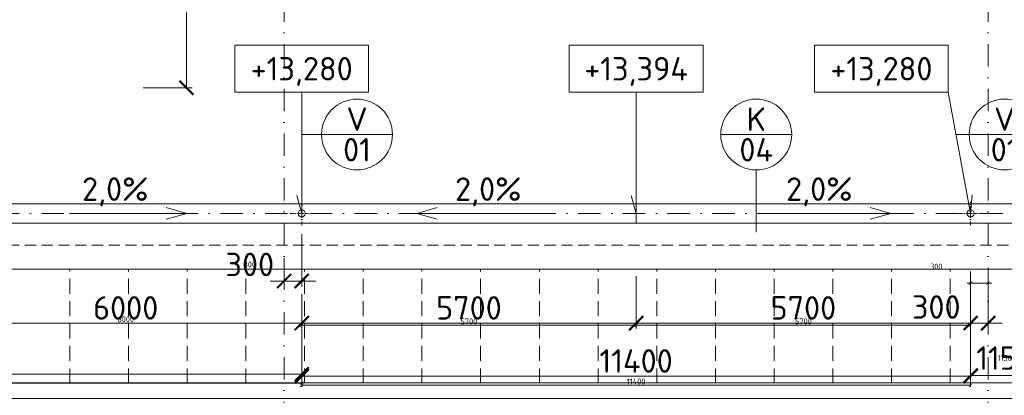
# Model space of a CAD drawing. Header units: millimetres. Extents: x -1695604 to 5289369, y -1488057 to 2187451.
# Tile 144 of 256: x 61493 to 78275, y 174199 to 180604. Entities that reach past the tile are written whole.
import ezdxf
from ezdxf import colors
from ezdxf.entities.mleader import LeaderData, LeaderLine
from ezdxf.enums import TextEntityAlignment as Align
from ezdxf.math import Vec2, Vec3

# ---------------------------------------------------------------- set-up
doc = ezdxf.new("R2010")
doc.units = ezdxf.units.MM
for name, pattern in [('CENTERX2', [101.6, 63.5, -12.7, 12.7, -12.7]), ('DASHDOT', [25.4, 12.7, -6.35, 0, -6.35]), ('ČÁRKOVANÁ', [19.05, 12.7, -6.35])]:
    doc.linetypes.add(name, pattern=pattern)
doc.layers.get('Defpoints').update_dxf_attribs({"color": 8})
for name, color, linetype, lineweight in [('A99_N_kce-pohl', 1, 'Continuous', 9), ('A99_N_koty-200', 5, 'Continuous', 5), ('A99_N_koty-200 @ 200', 5, 'Continuous', 5), ('A99_N_koty-200 @ 50 (2)', 5, 'Continuous', 5), ('A99_N_koty-vysk', 160, 'Continuous', 5), ('A99_N_txt-popis-50 @ 200', 240, 'Continuous', 9), ('A99_N_znaceni 200', 5, 'Continuous', 5), ('A99_S_osy', 1, 'CENTERX2', 5)]:
    doc.layers.add(name, color=color, linetype=linetype, lineweight=lineweight)
doc.styles.add('A99_kota', font='isocpeur.ttf', dxfattribs={"height": 2})
doc.styles.add('A99_popis', font='isocpeur.ttf')
doc.styles.add('ad_popis 100', font='isocpeur.ttf', dxfattribs={"height": 200})
doc.dimstyles.new('A99_kota_200 new', dxfattribs={"dimscale": 200, "dimtxt": 2, "dimasz": 1.2, "dimexe": 0.5, "dimexo": 1.5, "dimgap": 0.3, "dimtad": 1, "dimdec": 0, "dimzin": 3, "dimdsep": 46, "dimtxsty": 'A99_kota', "dimblk": 'ARCHTICK', "dimcen": 2.5, "dimazin": 2, "dimtfac": 0.75, "dimtdec": 0, "dimtmove": 2, "dimatfit": 0, "dimfxl": 0, "dimtolj": 1, "dimtzin": 0, "dimlwd": 5, "dimlwe": 5, "dimarcsym": 0})

# ---------------------------------------------------------------- blocks, each defined once
blk = doc.blocks.new('_ArchTick')
at = {"color": 0, "linetype": 'ByBlock', "const_width": 0.15}
blk.add_lwpolyline([(-0.5, -0.5), (0.5, 0.5)], dxfattribs=at)
blk = doc.blocks.new('*D5256')
at = {"layer": 'A99_N_koty-200', "color": 0, "linetype": 'Continuous', "lineweight": 5, "transparency": 16777216}
for p, q in [((66300, 176947.5), (66300, 176047.5)), ((66000, 176535), (66000, 176047.5)), ((66000, 176147.5), (65760, 176147.5)), ((66000, 176147.5), (66300, 176147.5)), ((66300, 176147.5), (66540, 176147.5))]:
    blk.add_line(p, q, dxfattribs=at)
at = {"layer": 'Defpoints', "color": 0, "linetype": 'Continuous', "lineweight": 18, "transparency": 16777216}
for p in [(66300, 177300), (66000, 176835), (66300, 176147.5)]:
    blk.add_point(p, dxfattribs=at)
at = {"layer": 'A99_N_koty-200', "color": 0, "linetype": 'Continuous', "lineweight": 5, "transparency": 16777216, "xscale": 240, "yscale": 240, "zscale": 240}
blk.add_blockref('_ArchTick', (66000, 176147.5), dxfattribs=at)
at = {"layer": 'A99_N_koty-200', "color": 0, "linetype": 'Continuous', "lineweight": 5, "transparency": 16777216, "xscale": 240, "yscale": 240, "zscale": 240, "rotation": 180}
blk.add_blockref('_ArchTick', (66300, 176147.5), dxfattribs=at)
at = {"layer": 'A99_N_koty-200', "color": 0, "linetype": 'Continuous', "transparency": 16777216, "insert": (65415, 176430), "char_height": 400, "attachment_point": 5, "style": 'A99_kota'}
blk.add_mtext('\\A1;300', dxfattribs=at)
blk = doc.blocks.new('*D5257')
at = {"layer": 'A99_N_koty-200', "color": 0, "linetype": 'Continuous', "lineweight": 5, "transparency": 16777216}
for p, q in [((66000, 176347.5), (66000, 176122.5)), ((66300, 176347.5), (66300, 176122.5)), ((66000, 176147.5), (65940, 176147.5)), ((66000, 176147.5), (66300, 176147.5)), ((66300, 176147.5), (66360, 176147.5))]:
    blk.add_line(p, q, dxfattribs=at)
at = {"layer": 'Defpoints', "color": 0, "linetype": 'Continuous', "lineweight": 18, "transparency": 16777216}
for p in [(66300, 177300), (66000, 176835), (66300, 176147.5)]:
    blk.add_point(p, dxfattribs=at)
at = {"layer": 'A99_N_koty-200', "color": 0, "linetype": 'Continuous', "lineweight": 5, "transparency": 16777216, "xscale": 60, "yscale": 60, "zscale": 60}
blk.add_blockref('_ArchTick', (66000, 176147.5), dxfattribs=at)
at = {"layer": 'A99_N_koty-200', "color": 0, "linetype": 'Continuous', "lineweight": 5, "transparency": 16777216, "xscale": 60, "yscale": 60, "zscale": 60, "rotation": 180}
blk.add_blockref('_ArchTick', (66300, 176147.5), dxfattribs=at)
at = {"layer": 'A99_N_koty-200', "color": 0, "linetype": 'Continuous', "transparency": 16777216, "insert": (65415, 176430), "char_height": 100, "attachment_point": 5, "style": 'A99_kota'}
blk.add_mtext('\\A1;300', dxfattribs=at)
blk = doc.blocks.new('*D5262')
at = {"layer": 'A99_N_koty-200', "color": 0, "linetype": 'Continuous', "lineweight": 5, "transparency": 16777216}
for p, q in [((54300, 175360), (54300, 174460)), ((66300, 175360), (66300, 174460)), ((54300, 174560), (66300, 174560))]:
    blk.add_line(p, q, dxfattribs=at)
at = {"layer": 'Defpoints', "color": 0, "linetype": 'Continuous', "lineweight": 18, "transparency": 16777216}
for p in [(54300, 177300), (66300, 176835), (66300, 174560)]:
    blk.add_point(p, dxfattribs=at)
at = {"layer": 'A99_N_koty-200', "color": 0, "linetype": 'Continuous', "lineweight": 5, "transparency": 16777216, "xscale": 240, "yscale": 240, "zscale": 240, "rotation": 180}
blk.add_blockref('_ArchTick', (54300, 174560), dxfattribs=at)
at = {"layer": 'A99_N_koty-200', "color": 0, "linetype": 'Continuous', "lineweight": 5, "transparency": 16777216, "xscale": 240, "yscale": 240, "zscale": 240}
blk.add_blockref('_ArchTick', (66300, 174560), dxfattribs=at)
at = {"layer": 'A99_N_koty-200', "color": 0, "linetype": 'Continuous', "transparency": 16777216, "insert": (60300, 174820), "char_height": 400, "attachment_point": 5, "style": 'A99_kota'}
blk.add_mtext('\\A1;12000', dxfattribs=at)
blk = doc.blocks.new('*D5263')
at = {"layer": 'A99_N_koty-200', "color": 0, "linetype": 'Continuous', "lineweight": 5, "transparency": 16777216}
for p, q in [((54300, 174605), (54300, 174380)), ((66300, 174605), (66300, 174380)), ((54300, 174405), (66300, 174405))]:
    blk.add_line(p, q, dxfattribs=at)
at = {"layer": 'Defpoints', "color": 0, "linetype": 'Continuous', "lineweight": 18, "transparency": 16777216}
for p in [(54300, 177300), (66300, 176835), (66300, 174405)]:
    blk.add_point(p, dxfattribs=at)
at = {"layer": 'A99_N_koty-200', "color": 0, "linetype": 'Continuous', "lineweight": 5, "transparency": 16777216, "xscale": 60, "yscale": 60, "zscale": 60, "rotation": 180}
blk.add_blockref('_ArchTick', (54300, 174405), dxfattribs=at)
at = {"layer": 'A99_N_koty-200', "color": 0, "linetype": 'Continuous', "lineweight": 5, "transparency": 16777216, "xscale": 60, "yscale": 60, "zscale": 60}
blk.add_blockref('_ArchTick', (66300, 174405), dxfattribs=at)
at = {"layer": 'A99_N_koty-200', "color": 0, "linetype": 'Continuous', "transparency": 16777216, "insert": (60300, 174470), "char_height": 100, "attachment_point": 5, "style": 'A99_kota'}
blk.add_mtext('\\A1;12000', dxfattribs=at)
blk = doc.blocks.new('*D5268')
at = {"layer": 'A99_N_koty-200', "color": 0, "linetype": 'Continuous', "lineweight": 5, "transparency": 16777216}
for p, q in [((60300, 175925), (60300, 175330)), ((66300, 175925), (66300, 175330)), ((66300, 175430), (60300, 175430))]:
    blk.add_line(p, q, dxfattribs=at)
at = {"layer": 'Defpoints', "color": 0, "linetype": 'Continuous', "lineweight": 18, "transparency": 16777216}
for p in [(60300, 176225), (66300, 176225), (60300, 175430)]:
    blk.add_point(p, dxfattribs=at)
at = {"layer": 'A99_N_koty-200', "color": 0, "linetype": 'Continuous', "lineweight": 5, "transparency": 16777216, "xscale": 240, "yscale": 240, "zscale": 240, "rotation": 180}
blk.add_blockref('_ArchTick', (60300, 175430), dxfattribs=at)
at = {"layer": 'A99_N_koty-200', "color": 0, "linetype": 'Continuous', "lineweight": 5, "transparency": 16777216, "xscale": 240, "yscale": 240, "zscale": 240}
blk.add_blockref('_ArchTick', (66300, 175430), dxfattribs=at)
at = {"layer": 'A99_N_koty-200', "color": 0, "linetype": 'Continuous', "transparency": 16777216, "insert": (63300, 175690), "char_height": 400, "attachment_point": 5, "style": 'A99_kota'}
blk.add_mtext('\\A1;6000', dxfattribs=at)
blk = doc.blocks.new('*D5269')
at = {"layer": 'A99_N_koty-200', "color": 0, "linetype": 'Continuous', "lineweight": 5, "transparency": 16777216}
for p, q in [((60300, 175630), (60300, 175405)), ((66300, 175630), (66300, 175405)), ((66300, 175430), (60300, 175430))]:
    blk.add_line(p, q, dxfattribs=at)
at = {"layer": 'Defpoints', "color": 0, "linetype": 'Continuous', "lineweight": 18, "transparency": 16777216}
for p in [(60300, 176225), (66300, 176225), (60300, 175430)]:
    blk.add_point(p, dxfattribs=at)
at = {"layer": 'A99_N_koty-200', "color": 0, "linetype": 'Continuous', "lineweight": 5, "transparency": 16777216, "xscale": 60, "yscale": 60, "zscale": 60, "rotation": 180}
blk.add_blockref('_ArchTick', (60300, 175430), dxfattribs=at)
at = {"layer": 'A99_N_koty-200', "color": 0, "linetype": 'Continuous', "lineweight": 5, "transparency": 16777216, "xscale": 60, "yscale": 60, "zscale": 60}
blk.add_blockref('_ArchTick', (66300, 175430), dxfattribs=at)
at = {"layer": 'A99_N_koty-200', "color": 0, "linetype": 'Continuous', "transparency": 16777216, "insert": (63300, 175495), "char_height": 100, "attachment_point": 5, "style": 'A99_kota'}
blk.add_mtext('\\A1;6000', dxfattribs=at)
blk = doc.blocks.new('*U66')
at = {"color": 0, "linetype": 'ByBlock'}
for p, q in [((5.7, -4), (5.7, -14.35)), ((5.7, -14.35), (5.286, -12.805))]:
    blk.add_line(p, q, dxfattribs=at)
blk.add_lwpolyline([(0, -4), (11.4, -4), (11.4, 0), (0, 0)], close=True, dxfattribs=at)
at = {"color": 0, "linetype": 'ByBlock', "style": 'A99_kota'}
for tag, p in [('VYSKA', (5.7, -2.241)), ('VYSKA_POPIS1', (5.7, -6.041)), ('VYSKA_POPIS2', (5.9, -9.541)), ('VYSKA_POPIS3', (5.9, -13.041))]:
    blk.add_attdef(tag, text='', height=2, dxfattribs=at).set_placement(p, align=Align.MIDDLE)
blk = doc.blocks.new('*D5403')
at = {"layer": 'A99_N_koty-200', "color": 0, "linetype": 'Continuous', "lineweight": 5, "transparency": 16777216}
for p, q in [((72000, 176230), (72000, 175330)), ((66300, 175890), (66300, 175330)), ((66300, 175430), (72000, 175430))]:
    blk.add_line(p, q, dxfattribs=at)
at = {"layer": 'Defpoints', "color": 0, "linetype": 'Continuous', "lineweight": 18, "transparency": 16777216}
for p in [(72000, 176680), (66300, 176190), (72000, 175430)]:
    blk.add_point(p, dxfattribs=at)
at = {"layer": 'A99_N_koty-200', "color": 0, "linetype": 'Continuous', "lineweight": 5, "transparency": 16777216, "xscale": 240, "yscale": 240, "zscale": 240, "rotation": 180}
blk.add_blockref('_ArchTick', (66300, 175430), dxfattribs=at)
at = {"layer": 'A99_N_koty-200', "color": 0, "linetype": 'Continuous', "lineweight": 5, "transparency": 16777216, "xscale": 240, "yscale": 240, "zscale": 240}
blk.add_blockref('_ArchTick', (72000, 175430), dxfattribs=at)
at = {"layer": 'A99_N_koty-200', "color": 0, "linetype": 'Continuous', "transparency": 16777216, "insert": (69150, 175690), "char_height": 400, "attachment_point": 5, "style": 'A99_kota'}
blk.add_mtext('\\A1;5700', dxfattribs=at)
blk = doc.blocks.new('*D5404')
at = {"layer": 'A99_N_koty-200', "color": 0, "linetype": 'Continuous', "lineweight": 5, "transparency": 16777216}
for p, q in [((66300, 175595), (66300, 175370)), ((72000, 175595), (72000, 175370)), ((66300, 175395), (72000, 175395))]:
    blk.add_line(p, q, dxfattribs=at)
at = {"layer": 'Defpoints', "color": 0, "linetype": 'Continuous', "lineweight": 18, "transparency": 16777216}
for p in [(72000, 176680), (66300, 176190), (72000, 175395)]:
    blk.add_point(p, dxfattribs=at)
at = {"layer": 'A99_N_koty-200', "color": 0, "linetype": 'Continuous', "lineweight": 5, "transparency": 16777216, "xscale": 60, "yscale": 60, "zscale": 60, "rotation": 180}
blk.add_blockref('_ArchTick', (66300, 175395), dxfattribs=at)
at = {"layer": 'A99_N_koty-200', "color": 0, "linetype": 'Continuous', "lineweight": 5, "transparency": 16777216, "xscale": 60, "yscale": 60, "zscale": 60}
blk.add_blockref('_ArchTick', (72000, 175395), dxfattribs=at)
at = {"layer": 'A99_N_koty-200', "color": 0, "linetype": 'Continuous', "transparency": 16777216, "insert": (69150, 175460), "char_height": 100, "attachment_point": 5, "style": 'A99_kota'}
blk.add_mtext('\\A1;5700', dxfattribs=at)
blk = doc.blocks.new('*D5406')
at = {"layer": 'A99_N_koty-200', "color": 0, "linetype": 'Continuous', "lineweight": 5, "transparency": 16777216}
for p, q in [((72000, 176230), (72000, 175330)), ((77700, 176230), (77700, 175330)), ((77700, 175430), (72000, 175430))]:
    blk.add_line(p, q, dxfattribs=at)
at = {"layer": 'Defpoints', "color": 0, "linetype": 'Continuous', "lineweight": 18, "transparency": 16777216}
for p in [(77700, 176800), (72000, 176680), (72000, 175430)]:
    blk.add_point(p, dxfattribs=at)
at = {"layer": 'A99_N_koty-200', "color": 0, "linetype": 'Continuous', "lineweight": 5, "transparency": 16777216, "xscale": 240, "yscale": 240, "zscale": 240, "rotation": 180}
blk.add_blockref('_ArchTick', (72000, 175430), dxfattribs=at)
at = {"layer": 'A99_N_koty-200', "color": 0, "linetype": 'Continuous', "lineweight": 5, "transparency": 16777216, "xscale": 240, "yscale": 240, "zscale": 240}
blk.add_blockref('_ArchTick', (77700, 175430), dxfattribs=at)
at = {"layer": 'A99_N_koty-200', "color": 0, "linetype": 'Continuous', "transparency": 16777216, "insert": (74850, 175690), "char_height": 400, "attachment_point": 5, "style": 'A99_kota'}
blk.add_mtext('\\A1;5700', dxfattribs=at)
blk = doc.blocks.new('*D5407')
at = {"layer": 'A99_N_koty-200', "color": 0, "linetype": 'Continuous', "lineweight": 5, "transparency": 16777216}
for p, q in [((72000, 175595), (72000, 175370)), ((77700, 175595), (77700, 175370)), ((77700, 175395), (72000, 175395))]:
    blk.add_line(p, q, dxfattribs=at)
at = {"layer": 'Defpoints', "color": 0, "linetype": 'Continuous', "lineweight": 18, "transparency": 16777216}
for p in [(77700, 176800), (72000, 176680), (72000, 175395)]:
    blk.add_point(p, dxfattribs=at)
at = {"layer": 'A99_N_koty-200', "color": 0, "linetype": 'Continuous', "lineweight": 5, "transparency": 16777216, "xscale": 60, "yscale": 60, "zscale": 60, "rotation": 180}
blk.add_blockref('_ArchTick', (72000, 175395), dxfattribs=at)
at = {"layer": 'A99_N_koty-200', "color": 0, "linetype": 'Continuous', "lineweight": 5, "transparency": 16777216, "xscale": 60, "yscale": 60, "zscale": 60}
blk.add_blockref('_ArchTick', (77700, 175395), dxfattribs=at)
at = {"layer": 'A99_N_koty-200', "color": 0, "linetype": 'Continuous', "transparency": 16777216, "insert": (74850, 175460), "char_height": 100, "attachment_point": 5, "style": 'A99_kota'}
blk.add_mtext('\\A1;5700', dxfattribs=at)
blk = doc.blocks.new('*D5409')
at = {"layer": 'A99_N_koty-200', "color": 0, "linetype": 'Continuous', "lineweight": 5, "transparency": 16777216}
for p, q in [((66300, 175325), (66300, 174425)), ((77700, 175325), (77700, 174425)), ((77700, 174525), (66300, 174525))]:
    blk.add_line(p, q, dxfattribs=at)
at = {"layer": 'Defpoints', "color": 0, "linetype": 'Continuous', "lineweight": 18, "transparency": 16777216}
for p in [(66300, 176800), (77700, 176800), (66300, 174525)]:
    blk.add_point(p, dxfattribs=at)
at = {"layer": 'A99_N_koty-200', "color": 0, "linetype": 'Continuous', "lineweight": 5, "transparency": 16777216, "xscale": 240, "yscale": 240, "zscale": 240, "rotation": 180}
blk.add_blockref('_ArchTick', (66300, 174525), dxfattribs=at)
at = {"layer": 'A99_N_koty-200', "color": 0, "linetype": 'Continuous', "lineweight": 5, "transparency": 16777216, "xscale": 240, "yscale": 240, "zscale": 240}
blk.add_blockref('_ArchTick', (77700, 174525), dxfattribs=at)
at = {"layer": 'A99_N_koty-200', "color": 0, "linetype": 'Continuous', "transparency": 16777216, "insert": (72000, 174785), "char_height": 400, "attachment_point": 5, "style": 'A99_kota'}
blk.add_mtext('\\A1;11400', dxfattribs=at)
blk = doc.blocks.new('*D5410')
at = {"layer": 'A99_N_koty-200', "color": 0, "linetype": 'Continuous', "lineweight": 5, "transparency": 16777216}
for p, q in [((66300, 174570), (66300, 174345)), ((77700, 174570), (77700, 174345)), ((77700, 174370), (66300, 174370))]:
    blk.add_line(p, q, dxfattribs=at)
at = {"layer": 'Defpoints', "color": 0, "linetype": 'Continuous', "lineweight": 18, "transparency": 16777216}
for p in [(66300, 176800), (77700, 176800), (66300, 174370)]:
    blk.add_point(p, dxfattribs=at)
at = {"layer": 'A99_N_koty-200', "color": 0, "linetype": 'Continuous', "lineweight": 5, "transparency": 16777216, "xscale": 60, "yscale": 60, "zscale": 60, "rotation": 180}
blk.add_blockref('_ArchTick', (66300, 174370), dxfattribs=at)
at = {"layer": 'A99_N_koty-200', "color": 0, "linetype": 'Continuous', "lineweight": 5, "transparency": 16777216, "xscale": 60, "yscale": 60, "zscale": 60}
blk.add_blockref('_ArchTick', (77700, 174370), dxfattribs=at)
at = {"layer": 'A99_N_koty-200', "color": 0, "linetype": 'Continuous', "transparency": 16777216, "insert": (72000, 174435), "char_height": 100, "attachment_point": 5, "style": 'A99_kota'}
blk.add_mtext('\\A1;11400', dxfattribs=at)
blk = doc.blocks.new('*D5424')
at = {"layer": 'A99_N_koty-200', "color": 0, "linetype": 'Continuous', "lineweight": 5, "transparency": 16777216}
for p, q in [((77700, 176230), (77700, 175330)), ((78000, 176230), (78000, 175330)), ((77700, 175430), (77460, 175430)), ((77700, 175430), (78000, 175430)), ((78000, 175430), (78240, 175430))]:
    blk.add_line(p, q, dxfattribs=at)
at = {"layer": 'Defpoints', "color": 0, "linetype": 'Continuous', "lineweight": 18, "transparency": 16777216}
for p in [(77700, 176800), (78000, 176800), (78000, 175430)]:
    blk.add_point(p, dxfattribs=at)
at = {"layer": 'A99_N_koty-200', "color": 0, "linetype": 'Continuous', "lineweight": 5, "transparency": 16777216, "xscale": 240, "yscale": 240, "zscale": 240}
blk.add_blockref('_ArchTick', (77700, 175430), dxfattribs=at)
at = {"layer": 'A99_N_koty-200', "color": 0, "linetype": 'Continuous', "lineweight": 5, "transparency": 16777216, "xscale": 240, "yscale": 240, "zscale": 240, "rotation": 180}
blk.add_blockref('_ArchTick', (78000, 175430), dxfattribs=at)
at = {"layer": 'A99_N_koty-200', "color": 0, "linetype": 'Continuous', "transparency": 16777216, "insert": (77115, 175705), "char_height": 400, "attachment_point": 5, "style": 'A99_kota'}
blk.add_mtext('\\A1;300', dxfattribs=at)
blk = doc.blocks.new('*D5425')
at = {"layer": 'A99_N_koty-200', "color": 0, "linetype": 'Continuous', "lineweight": 5, "transparency": 16777216}
for p, q in [((77700, 176312.5), (77700, 176087.5)), ((78000, 176312.5), (78000, 176087.5)), ((77700, 176112.5), (77640, 176112.5)), ((77700, 176112.5), (78000, 176112.5)), ((78000, 176112.5), (78060, 176112.5))]:
    blk.add_line(p, q, dxfattribs=at)
at = {"layer": 'Defpoints', "color": 0, "linetype": 'Continuous', "lineweight": 18, "transparency": 16777216}
for p in [(77700, 176800), (78000, 176800), (78000, 176112.5)]:
    blk.add_point(p, dxfattribs=at)
at = {"layer": 'A99_N_koty-200', "color": 0, "linetype": 'Continuous', "lineweight": 5, "transparency": 16777216, "xscale": 60, "yscale": 60, "zscale": 60}
blk.add_blockref('_ArchTick', (77700, 176112.5), dxfattribs=at)
at = {"layer": 'A99_N_koty-200', "color": 0, "linetype": 'Continuous', "lineweight": 5, "transparency": 16777216, "xscale": 60, "yscale": 60, "zscale": 60, "rotation": 180}
blk.add_blockref('_ArchTick', (78000, 176112.5), dxfattribs=at)
at = {"layer": 'A99_N_koty-200', "color": 0, "linetype": 'Continuous', "transparency": 16777216, "insert": (77115, 176395), "char_height": 100, "attachment_point": 5, "style": 'A99_kota'}
blk.add_mtext('\\A1;300', dxfattribs=at)
blk = doc.blocks.new('*D5427')
at = {"layer": 'A99_N_koty-200', "color": 0, "linetype": 'Continuous', "lineweight": 5, "transparency": 16777216}
for p, q in [((77700, 174534.5), (77700, 174634.5)), ((77700, 174534.5), (78850, 174534.5)), ((78850, 174534.5), (78850, 174634.5))]:
    blk.add_line(p, q, dxfattribs=at)
at = {"layer": 'Defpoints', "color": 0, "linetype": 'Continuous', "lineweight": 18, "transparency": 16777216}
for p in [(77700, 174534.5), (78850, 174534.5), (78850, 174534.5)]:
    blk.add_point(p, dxfattribs=at)
at = {"layer": 'A99_N_koty-200', "color": 0, "linetype": 'Continuous', "lineweight": 5, "transparency": 16777216, "xscale": 240, "yscale": 240, "zscale": 240, "rotation": 180}
blk.add_blockref('_ArchTick', (77700, 174534.5), dxfattribs=at)
at = {"layer": 'A99_N_koty-200', "color": 0, "linetype": 'Continuous', "lineweight": 5, "transparency": 16777216, "xscale": 240, "yscale": 240, "zscale": 240}
blk.add_blockref('_ArchTick', (78850, 174534.5), dxfattribs=at)
at = {"layer": 'A99_N_koty-200', "color": 0, "linetype": 'Continuous', "transparency": 16777216, "insert": (78280, 174834.5), "char_height": 400, "attachment_point": 5, "style": 'A99_kota'}
blk.add_mtext('\\A1;1150', dxfattribs=at)
blk = doc.blocks.new('*D5428')
at = {"layer": 'A99_N_koty-200', "color": 0, "linetype": 'Continuous', "lineweight": 5, "transparency": 16777216}
for p, q in [((77700, 174534.5), (77700, 174559.5)), ((77700, 174534.5), (78850, 174534.5)), ((78850, 174534.5), (78850, 174559.5))]:
    blk.add_line(p, q, dxfattribs=at)
at = {"layer": 'Defpoints', "color": 0, "linetype": 'Continuous', "lineweight": 18, "transparency": 16777216}
for p in [(77700, 174534.5), (78850, 174534.5), (78850, 174534.5)]:
    blk.add_point(p, dxfattribs=at)
at = {"layer": 'A99_N_koty-200', "color": 0, "linetype": 'Continuous', "lineweight": 5, "transparency": 16777216, "xscale": 60, "yscale": 60, "zscale": 60, "rotation": 180}
blk.add_blockref('_ArchTick', (77700, 174534.5), dxfattribs=at)
at = {"layer": 'A99_N_koty-200', "color": 0, "linetype": 'Continuous', "lineweight": 5, "transparency": 16777216, "xscale": 60, "yscale": 60, "zscale": 60}
blk.add_blockref('_ArchTick', (78850, 174534.5), dxfattribs=at)
at = {"layer": 'A99_N_koty-200', "color": 0, "linetype": 'Continuous', "transparency": 16777216, "insert": (78280, 174834.5), "char_height": 100, "attachment_point": 5, "style": 'A99_kota'}
blk.add_mtext('\\A1;1150', dxfattribs=at)
blk = doc.blocks.new('*U68')
at = {"color": 0, "linetype": 'ByBlock'}
for q in [(0, -4), (-2.028, -12.755)]:
    blk.add_line((-1.9, -14.35), q, dxfattribs=at)
blk.add_lwpolyline([(0, -4), (11.4, -4), (11.4, 0), (0, 0)], close=True, dxfattribs=at)
at = {"color": 0, "linetype": 'ByBlock', "style": 'A99_kota'}
for tag, p in [('VYSKA', (5.7, -2.241)), ('VYSKA_POPIS1', (5.7, -6.041)), ('VYSKA_POPIS2', (5.9, -9.541)), ('VYSKA_POPIS3', (5.9, -13.041))]:
    blk.add_attdef(tag, text='', height=2, dxfattribs=at).set_placement(p, align=Align.MIDDLE)
blk = doc.blocks.new('*U20')
at = {"color": 0, "linetype": 'ByBlock'}
blk.add_line((-3.02, 0), (3.02, 0), dxfattribs=at)
blk.add_circle((0, 0), 3.02, dxfattribs=at)
at = {"color": 0, "linetype": 'ByBlock', "style": 'A99_popis'}
for tag, p in [('KATEGORIE', (0, 1.31)), ('PRVEK', (0, -1.298))]:
    blk.add_attdef(tag, text='', height=2, dxfattribs=at).set_placement(p, align=Align.MIDDLE_CENTER)
blk = doc.blocks.new('*D5706')
at = {"layer": 'A99_N_koty-200', "color": 0, "linetype": 'Continuous', "lineweight": 5, "transparency": 16777216}
for p, q in [((63600, 183345), (64435, 183345)), ((64335, 183345), (64335, 179445)), ((63600, 179445), (64435, 179445))]:
    blk.add_line(p, q, dxfattribs=at)
at = {"layer": 'Defpoints', "color": 0, "linetype": 'Continuous', "lineweight": 18, "transparency": 16777216}
for p in [(63300, 183345), (63300, 179445), (64335, 179445)]:
    blk.add_point(p, dxfattribs=at)
at = {"layer": 'A99_N_koty-200', "color": 0, "linetype": 'Continuous', "lineweight": 5, "transparency": 16777216, "xscale": 240, "yscale": 240, "zscale": 240}
for p, rotation in [((64335, 183345), 90), ((64335, 179445), 270)]:
    blk.add_blockref('_ArchTick', p, dxfattribs=dict(at, rotation=rotation))
at = {"layer": 'A99_N_koty-200', "color": 0, "linetype": 'Continuous', "transparency": 16777216, "insert": (64075, 181395), "char_height": 400, "attachment_point": 5, "rotation": 90, "style": 'A99_kota'}
blk.add_mtext('\\A1;3900', dxfattribs=at)
blk = doc.blocks.new('*D5707')
at = {"layer": 'A99_N_koty-200', "color": 0, "linetype": 'Continuous', "lineweight": 5, "transparency": 16777216}
for p, q in [((64135, 183345), (64360, 183345)), ((64335, 183345), (64335, 179445)), ((64135, 179445), (64360, 179445))]:
    blk.add_line(p, q, dxfattribs=at)
at = {"layer": 'Defpoints', "color": 0, "linetype": 'Continuous', "lineweight": 18, "transparency": 16777216}
for p in [(63300, 183345), (63300, 179445), (64335, 179445)]:
    blk.add_point(p, dxfattribs=at)
at = {"layer": 'A99_N_koty-200', "color": 0, "linetype": 'Continuous', "lineweight": 5, "transparency": 16777216, "xscale": 60, "yscale": 60, "zscale": 60}
for p, rotation in [((64335, 183345), 90), ((64335, 179445), 270)]:
    blk.add_blockref('_ArchTick', p, dxfattribs=dict(at, rotation=rotation))
at = {"layer": 'A99_N_koty-200', "color": 0, "linetype": 'Continuous', "transparency": 16777216, "insert": (64270, 181395), "char_height": 100, "attachment_point": 5, "rotation": 90, "style": 'A99_kota'}
blk.add_mtext('\\A1;3900', dxfattribs=at)
blk = doc.blocks.new('*U6173')
at = {"layer": 'A99_N_koty-200 @ 200', "linetype": 'Continuous'}
dim = blk.add_linear_dim(base=(66300, 176147.5), p1=(66000, 176835), p2=(66300, 177300), dimstyle='A99_kota_200 new', override={"dimscale": 200, "dimtix": 1, "dimtofl": 1, "dimtmove": 2, "dimatfit": 0}, dxfattribs=at)
dim.commit()
dim.dimension.update_dxf_attribs({"geometry": '*D5256', "text_midpoint": (65415, 176430), "dimtype": 128})
at = {"layer": 'A99_N_koty-200 @ 50 (2)', "linetype": 'Continuous'}
dim = blk.add_linear_dim(base=(66300, 176147.5), p1=(66000, 176835), p2=(66300, 177300), dimstyle='A99_kota_200 new', override={"dimscale": 50, "dimtix": 1, "dimtofl": 1, "dimtmove": 2, "dimatfit": 0}, dxfattribs=at)
dim.commit()
dim.dimension.update_dxf_attribs({"geometry": '*D5257', "text_midpoint": (65415, 176430), "dimtype": 128})
blk = doc.blocks.new('*U6175')
at = {"layer": 'A99_N_koty-200 @ 200', "linetype": 'Continuous'}
dim = blk.add_linear_dim(base=(66300, 174560), p1=(54300, 177300), p2=(66300, 176835), dimstyle='A99_kota_200 new', override={"dimscale": 200, "dimtix": 1, "dimtofl": 1, "dimtmove": 2, "dimatfit": 0}, dxfattribs=at)
dim.commit()
dim.dimension.update_dxf_attribs({"geometry": '*D5262', "text_midpoint": (60300, 174820)})
at = {"layer": 'A99_N_koty-200 @ 50 (2)', "linetype": 'Continuous'}
dim = blk.add_linear_dim(base=(66300, 174405), p1=(54300, 177300), p2=(66300, 176835), dimstyle='A99_kota_200 new', override={"dimscale": 50, "dimtix": 1, "dimtofl": 1, "dimtmove": 2, "dimatfit": 0}, dxfattribs=at)
dim.commit()
dim.dimension.update_dxf_attribs({"geometry": '*D5263', "text_midpoint": (60300, 174470)})
blk = doc.blocks.new('*U6177')
at = {"layer": 'A99_N_koty-200 @ 200', "linetype": 'Continuous'}
dim = blk.add_linear_dim(base=(60300, 175430), p1=(66300, 176225), p2=(60300, 176225), angle=180, dimstyle='A99_kota_200 new', override={"dimscale": 200, "dimtix": 1, "dimtofl": 1, "dimtmove": 2, "dimatfit": 0}, dxfattribs=at)
dim.commit()
dim.dimension.update_dxf_attribs({"geometry": '*D5268', "text_midpoint": (63300, 175690)})
at = {"layer": 'A99_N_koty-200 @ 50 (2)', "linetype": 'Continuous'}
dim = blk.add_linear_dim(base=(60300, 175430), p1=(66300, 176225), p2=(60300, 176225), angle=180, dimstyle='A99_kota_200 new', override={"dimscale": 50, "dimtix": 1, "dimtofl": 1, "dimtmove": 2, "dimatfit": 0}, dxfattribs=at)
dim.commit()
dim.dimension.update_dxf_attribs({"geometry": '*D5269', "text_midpoint": (63300, 175495)})
blk = doc.blocks.new('*U6222')
at = {"layer": 'A99_N_koty-200 @ 200', "linetype": 'Continuous'}
dim = blk.add_linear_dim(base=(72000, 175430), p1=(66300, 176190), p2=(72000, 176680), dimstyle='A99_kota_200 new', override={"dimscale": 200, "dimtix": 1, "dimtofl": 1, "dimtmove": 2, "dimatfit": 0}, dxfattribs=at)
dim.commit()
dim.dimension.update_dxf_attribs({"geometry": '*D5403', "text_midpoint": (69150, 175690)})
at = {"layer": 'A99_N_koty-200 @ 50 (2)', "linetype": 'Continuous'}
dim = blk.add_linear_dim(base=(72000, 175395), p1=(66300, 176190), p2=(72000, 176680), dimstyle='A99_kota_200 new', override={"dimscale": 50, "dimtix": 1, "dimtofl": 1, "dimtmove": 2, "dimatfit": 0}, dxfattribs=at)
dim.commit()
dim.dimension.update_dxf_attribs({"geometry": '*D5404', "text_midpoint": (69150, 175460)})
blk = doc.blocks.new('*U6223')
at = {"layer": 'A99_N_koty-200 @ 200', "linetype": 'Continuous'}
dim = blk.add_linear_dim(base=(72000, 175430), p1=(77700, 176800), p2=(72000, 176680), angle=180, dimstyle='A99_kota_200 new', override={"dimscale": 200, "dimtix": 1, "dimtofl": 1, "dimtmove": 2, "dimatfit": 0}, dxfattribs=at)
dim.commit()
dim.dimension.update_dxf_attribs({"geometry": '*D5406', "text_midpoint": (74850, 175690)})
at = {"layer": 'A99_N_koty-200 @ 50 (2)', "linetype": 'Continuous'}
dim = blk.add_linear_dim(base=(72000, 175395), p1=(77700, 176800), p2=(72000, 176680), angle=180, dimstyle='A99_kota_200 new', override={"dimscale": 50, "dimtix": 1, "dimtofl": 1, "dimtmove": 2, "dimatfit": 0}, dxfattribs=at)
dim.commit()
dim.dimension.update_dxf_attribs({"geometry": '*D5407', "text_midpoint": (74850, 175460)})
blk = doc.blocks.new('*U6224')
at = {"layer": 'A99_N_koty-200 @ 200', "linetype": 'Continuous'}
dim = blk.add_linear_dim(base=(66300, 174525), p1=(77700, 176800), p2=(66300, 176800), angle=180, dimstyle='A99_kota_200 new', override={"dimscale": 200, "dimtix": 1, "dimtofl": 1, "dimtmove": 2, "dimatfit": 0}, dxfattribs=at)
dim.commit()
dim.dimension.update_dxf_attribs({"geometry": '*D5409', "text_midpoint": (72000, 174785)})
at = {"layer": 'A99_N_koty-200 @ 50 (2)', "linetype": 'Continuous'}
dim = blk.add_linear_dim(base=(66300, 174370), p1=(77700, 176800), p2=(66300, 176800), angle=180, dimstyle='A99_kota_200 new', override={"dimscale": 50, "dimtix": 1, "dimtofl": 1, "dimtmove": 2, "dimatfit": 0}, dxfattribs=at)
dim.commit()
dim.dimension.update_dxf_attribs({"geometry": '*D5410', "text_midpoint": (72000, 174435)})
blk = doc.blocks.new('*U6229')
at = {"layer": 'A99_N_koty-200 @ 200', "linetype": 'Continuous'}
dim = blk.add_linear_dim(base=(78000, 175430), p1=(77700, 176800), p2=(78000, 176800), dimstyle='A99_kota_200 new', override={"dimscale": 200, "dimtix": 1, "dimtofl": 1, "dimtmove": 2, "dimatfit": 0}, dxfattribs=at)
dim.commit()
dim.dimension.update_dxf_attribs({"geometry": '*D5424', "text_midpoint": (77115, 175705), "dimtype": 128})
at = {"layer": 'A99_N_koty-200 @ 50 (2)', "linetype": 'Continuous'}
dim = blk.add_linear_dim(base=(78000, 176112.5), p1=(77700, 176800), p2=(78000, 176800), dimstyle='A99_kota_200 new', override={"dimscale": 50, "dimtix": 1, "dimtofl": 1, "dimtmove": 2, "dimatfit": 0}, dxfattribs=at)
dim.commit()
dim.dimension.update_dxf_attribs({"geometry": '*D5425', "text_midpoint": (77115, 176395), "dimtype": 128})
blk = doc.blocks.new('*U6230')
at = {"layer": 'A99_N_koty-200 @ 200', "linetype": 'Continuous'}
dim = blk.add_linear_dim(base=(78850, 174534.5), p1=(77700, 174534.5), p2=(78850, 174534.5), dimstyle='A99_kota_200 new', override={"dimscale": 200, "dimtix": 1, "dimtofl": 1, "dimtmove": 2, "dimatfit": 0}, dxfattribs=at)
dim.commit()
dim.dimension.update_dxf_attribs({"geometry": '*D5427', "text_midpoint": (78280, 174834.5), "dimtype": 128})
at = {"layer": 'A99_N_koty-200 @ 50 (2)', "linetype": 'Continuous'}
dim = blk.add_linear_dim(base=(78850, 174534.5), p1=(77700, 174534.5), p2=(78850, 174534.5), dimstyle='A99_kota_200 new', override={"dimscale": 50, "dimtix": 1, "dimtofl": 1, "dimtmove": 2, "dimatfit": 0}, dxfattribs=at)
dim.commit()
dim.dimension.update_dxf_attribs({"geometry": '*D5428', "text_midpoint": (78280, 174834.5), "dimtype": 128})
blk = doc.blocks.new('*U6348')
at = {"layer": 'A99_N_koty-200 @ 200', "linetype": 'Continuous'}
dim = blk.add_linear_dim(base=(64335, 179445), p1=(63300, 183345), p2=(63300, 179445), angle=90, dimstyle='A99_kota_200 new', override={"dimscale": 200, "dimtix": 1, "dimtofl": 1, "dimtmove": 2, "dimatfit": 0}, dxfattribs=at)
dim.commit()
dim.dimension.update_dxf_attribs({"geometry": '*D5706', "text_midpoint": (64075, 181395)})
at = {"layer": 'A99_N_koty-200 @ 50 (2)', "linetype": 'Continuous'}
dim = blk.add_linear_dim(base=(64335, 179445), p1=(63300, 183345), p2=(63300, 179445), angle=90, dimstyle='A99_kota_200 new', override={"dimscale": 50, "dimtix": 1, "dimtofl": 1, "dimtmove": 2, "dimatfit": 0}, dxfattribs=at)
dim.commit()
dim.dimension.update_dxf_attribs({"geometry": '*D5707', "text_midpoint": (64270, 181395)})

msp = doc.modelspace()

# ---------------------------------------------------------------- linework, layer by layer
at = {"layer": 'A99_N_kce-pohl', "linetype": 'ČÁRKOVANÁ', "lineweight": 9, "ltscale": 15}
msp.add_line((5860, 176760), (150690, 176760), dxfattribs=at)
at = {"layer": 'A99_N_kce-pohl', "linetype": 'Continuous', "ltscale": 25}
msp.add_lwpolyline([(150690, 177135), (150690, 177465), (6000, 177465), (6000, 177135)], close=True, dxfattribs=at)
at = {"layer": 'A99_N_kce-pohl', "linetype": 'DASHDOT', "lineweight": 5, "ltscale": 5}
for points in [[(66300, 177100), (66300, 177500)], [(77700, 177100), (77700, 177500)], [(66100, 177300), (66500, 177300)], [(77500, 177300), (77900, 177300)]]:
    msp.add_lwpolyline(points, dxfattribs=at)
at = {"layer": 'A99_N_kce-pohl', "linetype": 'Continuous', "ltscale": 25}
msp.add_lwpolyline([(72000, 177135), (72000, 177420)], dxfattribs=at)
at = {"layer": 'A99_N_kce-pohl', "linetype": 'Continuous', "lineweight": 9, "ltscale": 15}
msp.add_lwpolyline([(138875.5, 176350), (7180, 176350)], dxfattribs=at)
at = {"layer": 'A99_N_kce-pohl', "color": 30, "linetype": 'ČÁRKOVANÁ', "lineweight": 5, "ltscale": 20, "true_color": 0xff6e3d}
for points in [[(62350, 174405), (62350, 176350)], [(63350, 174405), (63350, 176350)], [(64350, 174405), (64350, 176350)], [(65350, 174405), (65350, 176350)], [(66350, 174405), (66350, 176350)], [(67350, 174405), (67350, 176350)], [(68350, 174405), (68350, 176350)], [(69350, 174405), (69350, 176350)], [(70350, 174405), (70350, 176350)], [(71350, 174405), (71350, 176350)], [(72350, 174405), (72350, 176350)], [(73350, 174405), (73350, 176350)], [(74350, 174405), (74350, 176350)], [(75350, 174405), (75350, 176350)], [(76350, 174405), (76350, 176350)], [(77350, 174405), (77350, 176350)]]:
    msp.add_lwpolyline(points, dxfattribs=at)
at = {"layer": 'A99_N_kce-pohl', "color": 1, "linetype": 'Continuous', "lineweight": 9, "ltscale": 25}
msp.add_lwpolyline([(138352.5, 174145), (138352.5, 174410), (7350, 174410), (7350, 174145)], close=True, dxfattribs=at)
at = {"layer": 'A99_N_kce-pohl', "linetype": 'Continuous'}
for centre in [(66300, 177300), (77700, 177300)]:
    msp.add_circle(centre, 60, dxfattribs=at)
at = {"layer": 'A99_N_koty-vysk'}
for points in [[(64340, 177300), (63990, 177400)], [(68260, 177300), (68610, 177400)], [(76340, 177300), (75990, 177400)], [(64340, 177300), (62340, 177300)], [(64340, 177300), (63990, 177200)], [(68260, 177300), (70260, 177300)], [(68260, 177300), (68610, 177200)], [(76340, 177300), (74340, 177300)], [(76340, 177300), (75990, 177200)]]:
    msp.add_lwpolyline(points, dxfattribs=at)
at = {"layer": 'A99_N_znaceni 200'}
for points in [[(66638.5, 178646.5), (66300, 178646.5)], [(79097.2, 178646.5), (77452.8, 178646.5)], [(74047, 178041.4), (74047, 176980.3)]]:
    msp.add_lwpolyline(points, dxfattribs=at)
at = {"layer": 'A99_S_osy', "linetype": 'DASHDOT', "lineweight": 5, "ltscale": 30}
for points in [[(66000, 250300), (66000, 146890)], [(78000, 250300), (78000, 146890)], [(177325, 177300), (4375, 177300)]]:
    msp.add_lwpolyline(points, dxfattribs=at)

# ---------------------------------------------------------------- block references
at = {"layer": 'A99_N_koty-200', "color": 3, "linetype": 'Continuous', "lineweight": 18}
for name in ['*U6348', '*U6175', '*U6173', '*U6224', '*U6223', '*U6229', '*U6222', '*U6177', '*U6230']:
    msp.add_blockref(name, (0, 0), dxfattribs=at)
at = {"layer": 'A99_N_koty-vysk', "xscale": 200, "yscale": 200, "zscale": 200}
for p, values in [((65160, 180170), {'VYSKA': '+13,280'}), ((70860, 180170), {'VYSKA': '+13,394'})]:
    msp.add_blockref('*U66', p, dxfattribs=at).add_auto_attribs(values)
at = {"layer": 'A99_N_koty-vysk'}
ref = msp.add_blockref('*U68', (77320, 180170), dxfattribs=dict(at, xscale=-200, yscale=200, zscale=200))
ref.add_attrib('VYSKA', '+13,280', dxfattribs={"layer": '0', "color": 0, "linetype": 'ByBlock', "height": 400, "style": 'A99_kota'}).set_placement((76180, 179721.8), align=Align.MIDDLE)
at = {"layer": 'A99_N_znaceni 200', "xscale": 200, "yscale": 200, "zscale": 200}
for p, values in [((67242.5, 178646.5), {'KATEGORIE': 'V', 'PRVEK': '01'}), ((74047, 178645.3), {'KATEGORIE': 'K', 'PRVEK': '04'}), ((78280, 178646.5), {'KATEGORIE': 'V', 'PRVEK': '01'})]:
    msp.add_blockref('*U20', p, dxfattribs=at).add_auto_attribs(values)

# ---------------------------------------------------------------- texts
at = {"layer": 'A99_N_koty-vysk', "char_height": 400, "style": 'ad_popis 100'}
for insert, attachment_point in [((63687, 177915), 3), ((68913, 177915), 1), ((75687, 177915), 3)]:
    msp.add_mtext_dynamic_manual_height_columns('2,0%', width=673.852, gutter_width=2000, heights=[0], dxfattribs=dict(at, insert=insert, attachment_point=attachment_point))

# ---------------------------------------------------------------- leaders
at = {"layer": 'A99_N_txt-popis-50 @ 200', "lineweight": 9}
ml = msp.add_multileader_mtext('Standard', dxfattribs=at)
ml.set_content('\\A1;{\\C256;odvodňovací žlab se nemění,\\Pna stavbě se provede kontrola}', color=1, style='A99_popis')
ml.set_leader_properties(color=256, linetype='ByLayer', lineweight=-1)
ml.build(insert=Vec2(0, 0))
ml.multileader.update_dxf_attribs({"dogleg_length": 200, "arrow_head_size": 300, "scale": 200})
ctx = ml.context
ctx.base_point, ctx.scale, ctx.char_height, ctx.arrow_head_size, ctx.landing_gap_size, ctx.plane_origin = Vec3(32602.5, 172915), 200, 400, 300, 1000, Vec3(32050, 165489.2)
notes = []
notes.append((ctx, [(0, (1, 1, 0), (31802.5, 172915), (1, 0), 800, [(0, [(31805, 174410)], 0, [])])]))
ctx.mtext.insert, ctx.mtext.width, ctx.mtext.defined_height, ctx.mtext.flow_direction = Vec3(33602.5, 173175), 7914.793, 1247.5, 5
for ctx, leaders in notes:
    for number, flags, end, landing, length, lines in leaders:
        leader = LeaderData()
        leader.index, (leader.has_last_leader_line, leader.has_dogleg_vector, leader.attachment_direction) = number, flags
        leader.last_leader_point, leader.dogleg_vector, leader.dogleg_length = Vec3(end), Vec3(landing), length
        for number, points, colour, breaks in lines:
            line = LeaderLine()
            line.index, line.vertices, line.color, line.breaks = number, Vec3.list(points), colors.encode_raw_color(colour), breaks
            leader.lines.append(line)
        ctx.leaders.append(leader)

doc.saveas('drawing.dxf')
